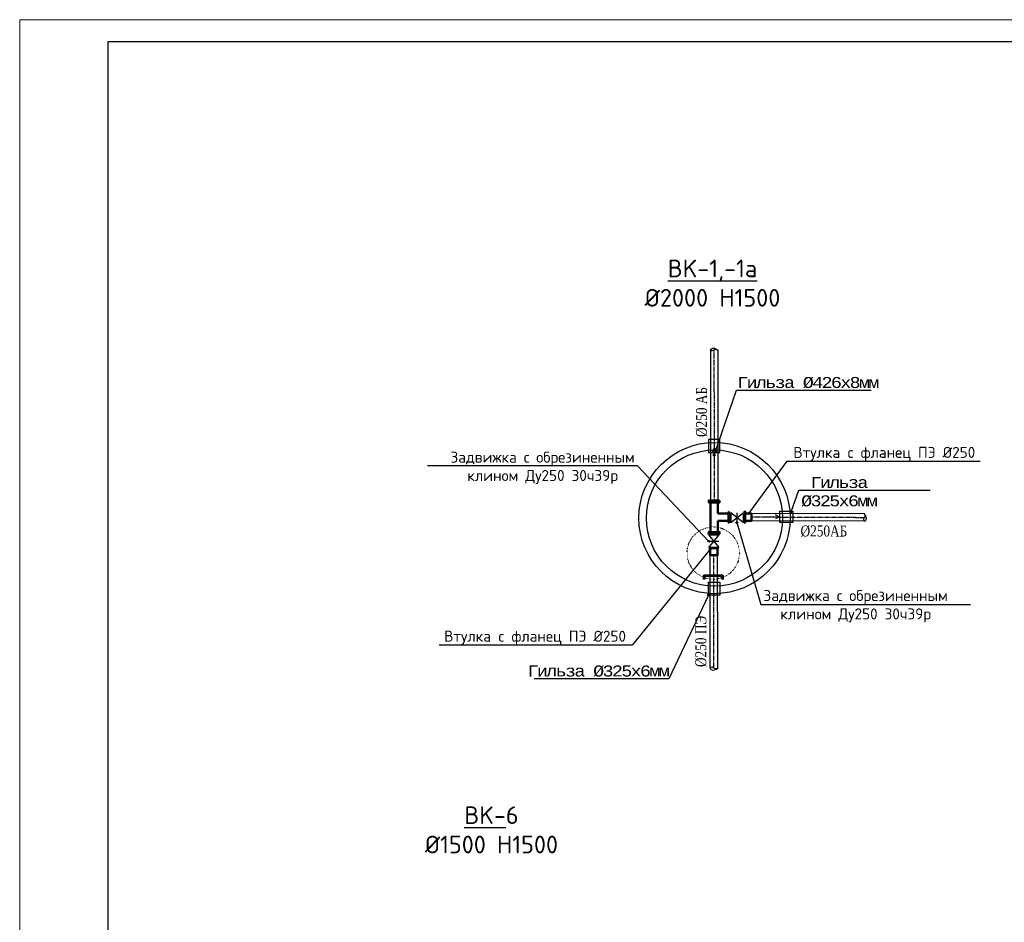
# Model space of a CAD drawing. Header units: millimetres. Extents: x 3960971 to 4113015, y -456608 to 60100.
# Tile 13 of 61: x 4002328 to 4018150, y -315914 to -301413. Entities that reach past the tile are written whole.
import ezdxf
from ezdxf import colors
from ezdxf.entities.mleader import LeaderData, LeaderLine
from ezdxf.math import Vec2, Vec3

# ---------------------------------------------------------------- set-up
doc = ezdxf.new("R2010")
doc.units = ezdxf.units.MM
doc.linetypes.add('CENTER2', pattern=[1.125, 0.75, -0.125, 0.125, -0.125])
doc.linetypes.add('Контура низ откосов  Штриховая 0.1-0.5 - - - - - - -', pattern=[0.6, 0.1, -0.5])
doc.layers.add('В1', color=160, linetype='Continuous', lineweight=25)
doc.layers.add('ЭМ', color=3, linetype='Continuous', lineweight=20)
doc.layers.add('Дарвоза', color=7, linetype='Continuous', true_color=0x0c2de9)
doc.layers.add('Усмон 2024', color=7, linetype='Continuous')
doc.layers.add('Формат', color=253, linetype='Continuous')
doc.styles.add('RomanS', font='times.ttf')
doc.styles.add('ТАНЯ', font='isocpeui.ttf', dxfattribs={"height": 300})

# ---------------------------------------------------------------- blocks, each defined once
blk = doc.blocks.new('*U161')
at = {"layer": 'ЭМ', "color": 0, "lineweight": 20, "ltscale": 0.5}
blk.add_lwpolyline([(0, 0), (594, 0), (594, 420), (0, 420)], close=True, dxfattribs=at)
at = {"layer": 'ЭМ', "color": 0, "lineweight": -2, "ltscale": 0.5}
blk.add_lwpolyline([(20, 5), (589, 5), (589, 415), (20, 415)], close=True, dxfattribs=at)
blk = doc.blocks.new('_NONE')
at = {"color": 0, "linetype": 'ByBlock'}
blk.add_circle((0, 0), 0.25, dxfattribs=at)
blk = doc.blocks.new('TBHF')
at = {"layer": 'Дарвоза', "color": 0, "lineweight": 30, "flags": 128}
for points in [[(780996.9, 4296399.63), (780996.9, 4296403.64), (780996.34, 4296402.63)], [(780996.9, 4296399.63), (780996.9, 4296403.64), (780997.46, 4296402.62)]]:
    blk.add_lwpolyline(points, dxfattribs=at)
blk = doc.blocks.new('DBFXTYNH')
at = {"layer": 'В1', "color": 250, "linetype": 'Continuous', "lineweight": 30, "true_color": 0x183024, "elevation": 20.53, "flags": 128}
for points in [[(211985.17, 4344086.45), (211985.17, 4344083.77)], [(211987.21, 4344086.45), (211987.21, 4344083.77)], [(211989.25, 4344086.45), (211989.25, 4344083.77)]]:
    blk.add_lwpolyline(points, dxfattribs=at)
at = {"layer": 'В1', "color": 250, "linetype": 'Continuous', "lineweight": 30, "true_color": 0x183024, "flags": 128}
blk.add_lwpolyline([(211985.53, 4344086.45), (211985.53, 4344083.77), (211988.9, 4344086.45), (211988.9, 4344083.77)], close=True, dxfattribs=at)

msp = doc.modelspace()

# ---------------------------------------------------------------- linework, layer by layer
at = {"layer": 'Усмон 2024', "color": 1, "lineweight": 30}
for p, q in [((4013428.468, -306719.346, 35780.874), (4013430.374, -309136.342, 37272.476)), ((4013548.737, -306719.542, 35781.397), (4013547.938, -309136.381, 35862.976))]:
    msp.add_line(p, q, dxfattribs=at)
at = {"layer": 'Усмон 2024', "color": 1, "linetype": 'CENTER2', "lineweight": 30, "ltscale": 5}
msp.add_line((4013484.058, -306724.268, 35781.397), (4013488.892, -309136.361, 35862.976), dxfattribs=at)
at = {"layer": 'Усмон 2024', "color": 5, "lineweight": 50}
for p, q in [((4013400.245, -309155.773, 35862.976), (4013576.021, -309155.773, 35862.976)), ((4013429.323, -309168.474, 35862.976), (4013429.494, -309347.351, 35862.976)), ((4013547.966, -309347.351, 35862.976), (4013547.308, -309168.756, 35862.976)), ((4013715.812, -309347.155, 35862.976), (4013715.812, -309318.189, 35862.976)), ((4013715.812, -309318.189, 35862.976), (4013728.775, -309318.189, 35862.976)), ((4013728.775, -309318.189, 35862.976), (4013728.775, -309493.965, 35862.976)), ((4013429.323, -309644.092, 35862.976), (4013429.494, -309347.351, 35862.976)), ((4013430.372, -309465.205, 35862.976), (4013429.606, -309465.205, 35862.976)), ((4013547.966, -309465.215, 35862.976), (4013547.308, -309643.81, 35862.976)), ((4013547.316, -309347.155, 35862.976), (4013715.812, -309347.155, 35862.976)), ((4013715.752, -309465, 35862.976), (4013548.859, -309465.12, 35862.976)), ((4013715.812, -309493.965, 35862.976), (4013715.752, -309465, 35862.976)), ((4013728.775, -309493.965, 35862.976), (4013715.812, -309493.965, 35862.976)), ((4013400.245, -309656.793, 35862.976), (4013576.021, -309656.793, 35862.976))]:
    msp.add_line(p, q, dxfattribs=at)
at = {"layer": 'Усмон 2024'}
for p, q in [((4013728.775, -309318.189, 35862.976), (4013728.775, -309493.965, 35862.976)), ((4013547.316, -309347.155, 35862.976), (4013715.812, -309347.155, 35862.976))]:
    msp.add_line(p, q, dxfattribs=at)
at = {"layer": 'Усмон 2024', "lineweight": 0}
msp.add_line((4013715.812, -309465, 35862.976), (4013715.752, -309465, 35862.976), dxfattribs=at)
at = {"layer": 'Усмон 2024', "color": 6, "lineweight": 30}
for p, q in [((4015903.83, -309348.914, 34653.35), (4014086.335, -309347.106, 35998.249)), ((4015904.025, -309469.184, 34652.827), (4014086.549, -309464.146, 35998.282))]:
    msp.add_line(p, q, dxfattribs=at)
at = {"layer": 'Усмон 2024', "color": 6, "linetype": 'CENTER2', "lineweight": 30, "ltscale": 5}
msp.add_line((4015899.103, -309413.593, 34653.35), (4014086.442, -309405.679, 35998.467), dxfattribs=at)
at = {"layer": 'Усмон 2024', "color": 3, "lineweight": 30}
for p, q in [((4013425.027, -311832.043, 34652.827), (4013426.458, -310017.021, 35772.933)), ((4013545.296, -311831.847, 34653.35), (4013543.912, -310016.806, 35772.645))]:
    msp.add_line(p, q, dxfattribs=at)
at = {"layer": 'Усмон 2024', "color": 3, "linetype": 'CENTER2', "lineweight": 30, "ltscale": 5}
msp.add_line((4013480.617, -311827.121, 34653.35), (4013485.191, -310016.914, 35772.645), dxfattribs=at)
at = {"layer": 'Усмон 2024', "color": 6, "lineweight": 30}
for points, elevation in [([(4013577.115, -308156.5), (4013396.833, -308156.5), (4013396.833, -308365.934), (4013577.115, -308365.934)], 35862.976), ([(4014544.901, -309489.717), (4014544.901, -309309.435), (4014754.335, -309309.435), (4014754.335, -309489.717)], 39234.079), ([(4013577.115, -310656.065), (4013396.833, -310656.065), (4013396.833, -310446.631), (4013577.115, -310446.631)], 35862.976)]:
    msp.add_lwpolyline(points, close=True, dxfattribs=dict(at, elevation=elevation))
at = {"layer": 'Усмон 2024', "color": 1, "lineweight": 50, "flags": 128}
for points, elevation in [([(4013576.213, -309136.39), (4013576.032, -309149.352), (4013400.24, -309149.294), (4013400.421, -309136.332), (4013576.213, -309136.39)], 35862.976), ([(4013576.325, -309136.39), (4013576.145, -309149.352), (4013400.353, -309149.294), (4013400.534, -309136.332), (4013576.325, -309136.39)], 35862.976), ([(4013986.901, -309494.544), (4013973.842, -309494.451), (4013973.995, -309318.676), (4013986.957, -309318.851), (4013986.901, -309494.544)], 37072.602), ([(4013397.4, -309676.739), (4013397.493, -309663.679), (4013573.269, -309663.833), (4013573.093, -309676.794), (4013397.4, -309676.739)], 35862.976)]:
    msp.add_lwpolyline(points, dxfattribs=dict(at, elevation=elevation))
at = {"layer": 'Усмон 2024', "color": 5, "lineweight": 50, "elevation": 35862.976, "flags": 128}
for points in [[(4013400.241, -309155.73), (4013400.404, -309168.643), (4013576.189, -309168.778), (4013576.025, -309155.816), (4013400.241, -309155.73)], [(4013429.323, -309168.474), (4013547.308, -309168.756)], [(4013715.812, -309347.155), (4013715.752, -309465)], [(4013400.241, -309656.835), (4013400.404, -309643.922), (4013576.189, -309643.788), (4013576.025, -309656.75), (4013400.241, -309656.835)], [(4013429.323, -309644.092), (4013547.308, -309643.81)]]:
    msp.add_lwpolyline(points, dxfattribs=at)
at = {"layer": 'Усмон 2024', "elevation": 35862.976}
msp.add_lwpolyline([(4013715.812, -309493.965), (4013728.775, -309493.965), (4013728.775, -309318.189), (4013715.812, -309318.189)], close=True, dxfattribs=at)
at = {"layer": 'Усмон 2024', "color": 0, "lineweight": 50, "flags": 128}
for points, elevation in [([(4013986.948, -309347.636), (4014086.335, -309347.452), (4014086.551, -309465.297), (4013986.882, -309465.471)], 37131.061), ([(4013543.727, -309917.419), (4013543.912, -310016.806), (4013426.067, -310017.022), (4013425.892, -309917.353)], 35772.645)]:
    msp.add_lwpolyline(points, dxfattribs=dict(at, elevation=elevation))
at = {"layer": 'Усмон 2024', "color": 4, "lineweight": 53, "elevation": 35862.976}
msp.add_lwpolyline([(4013326.284, -310405.561), (4013326.284, -310343.3), (4013620.896, -310343.3), (4013620.896, -310405.561)], dxfattribs=at)
at = {"layer": 'Усмон 2024'}
for radius in [1215.081, 1093.951]:
    msp.add_circle((4013493.497, -309419.156, 35862.976), radius, dxfattribs=at)
at = {"layer": 'Усмон 2024', "color": 3, "linetype": 'Контура низ откосов  Штриховая 0.1-0.5 - - - - - - -', "lineweight": 30}
msp.add_circle((4013472.958, -309981.719, 35862.976), 419.653, dxfattribs=at)
at = {"layer": 'Усмон 2024', "color": 1, "lineweight": 30, "ltscale": 0.5}
for points in [[(4013548.737, -306719.542, 35781.397), (4013442.645, -306698.532, 35781.397), (4013428.241, -306719.497, 35780.875), (4013458.424, -306734.33, 35781.397), (4013489.15, -306719.051, 35781.397), (4013520.375, -306711.918, 35781.397), (4013548.737, -306719.542, 35781.397)], [(4013545.296, -311831.847, 34653.35), (4013439.204, -311852.857, 34653.35), (4013424.8, -311831.892, 34652.829), (4013454.983, -311817.059, 34653.35), (4013485.709, -311832.338, 34653.35), (4013516.934, -311839.471, 34653.35), (4013545.296, -311831.847, 34653.35)]]:
    msp.add_spline(points, degree=3, dxfattribs=at)
at = {"layer": 'Усмон 2024', "color": 6, "lineweight": 30, "ltscale": 0.5}
msp.add_spline([(4015903.83, -309348.914, 34653.35), (4015924.84, -309455.006, 34653.35), (4015903.875, -309469.41, 34652.829), (4015889.041, -309439.227, 34653.35), (4015904.321, -309408.501, 34653.35), (4015911.453, -309377.277, 34653.35), (4015903.83, -309348.914, 34653.35)], degree=3, dxfattribs=at)

# ---------------------------------------------------------------- block references
at = {"layer": 'Усмон 2024', "color": 0, "lineweight": 30, "xscale": 58.92255892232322, "yscale": 58.92255892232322, "zscale": 58.92255892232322}
for p, rotation in [((-40814460.19, -253676893.43, 35675.691), 0.2693021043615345), ((-249354061.824, 44518550.172, 35675.691), 270.2693021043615)]:
    msp.add_blockref('TBHF', p, dxfattribs=dict(at, rotation=rotation))
at = {"layer": 'Усмон 2024', "lineweight": 50, "yscale": 58.92255892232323, "zscale": 58.92255892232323}
for p, xscale, rotation in [((-8217243.4, -256286566.773, 35862.976), 58.92255892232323, 0.05813765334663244), ((-251963670.647, -12540890.43, 35862.976), -58.92255892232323, 269.9418623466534)]:
    msp.add_blockref('DBFXTYNH', p, dxfattribs=dict(at, xscale=xscale, rotation=rotation))
at = {"layer": 'Формат', "color": 0, "lineweight": 25, "xscale": 70.70707070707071, "yscale": 70.70707070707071, "zscale": 70.70707070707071}
msp.add_blockref('*U161', (4002328.473, -331109.724, 38291.9), dxfattribs=at)

# ---------------------------------------------------------------- texts
at = {"layer": 'Усмон 2024', "color": 1, "lineweight": 30, "style": 'RomanS', "width": 0.8}
for s, p in [('%%C250 АБ', (4013372.338, -308117.838, 35862.976)), ('%%C250 ПЭ', (4013360.868, -311813.434, 35862.976))]:
    msp.add_text(s, height=176.7677, rotation=89.8537909, dxfattribs=at).set_placement(p)
at = {"layer": 'Усмон 2024', "color": 6, "lineweight": 30, "style": 'RomanS', "width": 0.8}
msp.add_text('%%C250АБ', height=176.7677, rotation=359.8537909, dxfattribs=at).set_placement((4014875.826, -309714.167, 35862.976))

# ---------------------------------------------------------------- leaders
at = {"linetype": 'ByBlock', "ltscale": 0.2}
ml = msp.add_multileader_mtext('Standard', dxfattribs=at)
ml.set_content('{\\fISOCTEUR|b0|i0|c204|p49;\\T0.75;Гильза %%C426х8мм}', color=256, style='ТАНЯ')
ml.set_leader_properties(color=256)
ml.set_arrow_properties(name='NONE')
ml.build(insert=Vec2(0, 0))
ml.multileader.update_dxf_attribs({"text_left_attachment_type": 6, "text_right_attachment_type": 6, "dogleg_length": 0.36, "arrow_head_size": 58.923})
ctx = ml.context
ctx.base_point, ctx.char_height, ctx.arrow_head_size, ctx.landing_gap_size, ctx.plane_origin, ctx.plane_x_axis, ctx.plane_y_axis = Vec3(4013941.15, -307365.421, 39140.623), 176.76768, 58.923, 1.178, Vec3(4005886.433, -316760.358, 39140.623), Vec3(0.999999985, 0.000175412), Vec3(-0.000175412, 0.999999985)
ctx.left_attachment, ctx.right_attachment, ctx.text_align_type = 6, 6, 1
notes = []
notes.append((ctx, [(1, (1, 1, 0), (4013848.159, -307365.438, 39140.623), (0.999999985, 0.000175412), 92.991, [(0, [(4013487.859, -308408.014, 39140.623)], 0, [])])]))
ctx.mtext.insert, ctx.mtext.text_direction, ctx.mtext.rotation, ctx.mtext.alignment, ctx.mtext.flow_direction = Vec3(4014987.43, -307153.117, 39140.623), Vec3(0.999999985, 0.000175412), 0.000175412, 2, 5
ml = msp.add_multileader_mtext('Standard', dxfattribs=at)
ml.set_content('{\\fISOCPEUR|b0|i0|c204|p34;Задвижка с обрезиненным \\Pклином Ду250 30ч39р}', color=256, style='ТАНЯ')
ml.set_leader_properties(color=256)
ml.set_arrow_properties(name='NONE')
ml.build(insert=Vec2(0, 0))
ml.multileader.update_dxf_attribs({"text_left_attachment_type": 6, "text_right_attachment_type": 6, "dogleg_length": 0.36, "arrow_head_size": 58.923})
ctx = ml.context
ctx.base_point, ctx.char_height, ctx.arrow_head_size, ctx.landing_gap_size, ctx.plane_origin = Vec3(4009298.281, -308582.255, 37049.481), 176.76768, 58.923, 1.178, Vec3(4008048.967, -303208.564, 37049.481)
ctx.left_attachment, ctx.right_attachment, ctx.text_align_type = 6, 6, 1
notes.append((ctx, [(0, (1, 1, 0), (4012257.265, -308582.255, 37049.481), (-1, 0), 92.991, [(0, [(4013404.128, -309793.257, 37049.481)], 0, [])])]))
ctx.mtext.insert, ctx.mtext.alignment, ctx.mtext.flow_direction = Vec3(4010731.277, -308352.457, 37049.481), 2, 5
ml = msp.add_multileader_mtext('Standard', dxfattribs=at)
ml.set_content('{\\fISOCPEUR|b0|i0|c204|p34;Втулка c фланец ПЭ %%C250}', color=256, style='ТАНЯ')
ml.set_leader_properties(color=256)
ml.set_arrow_properties(name='NONE')
ml.build(insert=Vec2(0, 0))
ml.multileader.update_dxf_attribs({"text_left_attachment_type": 6, "text_right_attachment_type": 6, "dogleg_length": 0.36, "arrow_head_size": 58.923})
ctx = ml.context
ctx.base_point, ctx.char_height, ctx.arrow_head_size, ctx.landing_gap_size, ctx.plane_origin = Vec3(4014753.864, -308505.686, 35921.435), 176.76768, 58.923, 1.178, Vec3(4014233.029, -317712.971, 35921.435)
ctx.left_attachment, ctx.right_attachment, ctx.text_align_type = 6, 6, 1
notes.append((ctx, [(1, (1, 1, 0), (4014660.873, -308505.686, 35921.435), (1, 0), 92.991, [(0, [(4014047.768, -309347.286, 35921.435)], 0, [])])]))
ctx.mtext.insert, ctx.mtext.alignment, ctx.mtext.flow_direction = Vec3(4016222.214, -308275.888, 35921.435), 2, 5
ml = msp.add_multileader_mtext('Standard', dxfattribs=at)
ml.set_content('{\\fISOCTEUR|b0|i0|c204|p49;\\T0.75;Гильза %%C325х6мм}', color=256, style='ТАНЯ')
ml.set_leader_properties(color=256)
ml.set_arrow_properties(name='NONE')
ml.build(insert=Vec2(0, 0))
ml.multileader.update_dxf_attribs({"text_left_attachment_type": 6, "text_right_attachment_type": 6, "dogleg_length": 0.36, "arrow_head_size": 58.923})
ctx = ml.context
ctx.base_point, ctx.char_height, ctx.arrow_head_size, ctx.landing_gap_size, ctx.plane_origin, ctx.plane_x_axis, ctx.plane_y_axis = Vec3(4014943.292, -308971.504, 35862.976), 176.76768, 58.923, 1.178, Vec3(4003953.556, -299383.791, 35862.976), Vec3(0.999999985, -0.000175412), Vec3(0.000175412, 0.999999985)
ctx.left_attachment, ctx.right_attachment, ctx.text_align_type = 6, 6, 1
notes.append((ctx, [(1, (1, 1, 0), (4014850.301, -308971.488, 35862.976), (0.999999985, -0.000175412), 92.991, [(0, [(4014728.048, -309317.095, 35862.976)], 0, [])])]))
ctx.mtext.insert, ctx.mtext.text_direction, ctx.mtext.rotation, ctx.mtext.width, ctx.mtext.alignment, ctx.mtext.flow_direction = Vec3(4015488.068, -308759.478, 35862.976), Vec3(0.999999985, -0.000175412), 6.283009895, 1991.98394, 2, 5
ml = msp.add_multileader_mtext('Standard', dxfattribs=at)
ml.set_content('{\\fISOCPEUR|b0|i0|c204|p34;Задвижка с обрезиненным \\Pклином Ду250 30ч39р}', color=256, style='ТАНЯ')
ml.set_leader_properties(color=256)
ml.set_arrow_properties(name='NONE')
ml.build(insert=Vec2(0, 0))
ml.multileader.update_dxf_attribs({"text_left_attachment_type": 6, "text_right_attachment_type": 6, "dogleg_length": 0.36, "arrow_head_size": 58.923})
ctx = ml.context
ctx.base_point, ctx.char_height, ctx.arrow_head_size, ctx.landing_gap_size, ctx.plane_origin = Vec3(4014328.448, -310805.456, 35921.435), 176.76768, 58.923, 1.178, Vec3(4018771.392, -303696.311, 35921.435)
ctx.left_attachment, ctx.right_attachment, ctx.text_align_type = 6, 6, 1
notes.append((ctx, [(0, (1, 1, 0), (4014235.458, -310805.456, 35921.435), (1, 0), 92.991, [(0, [(4013853.773, -309491.997, 35921.435)], 0, [])])]))
ctx.mtext.insert, ctx.mtext.alignment, ctx.mtext.flow_direction = Vec3(4015761.445, -310575.658, 35921.435), 2, 5
ml = msp.add_multileader_mtext('Standard', dxfattribs=at)
ml.set_content('{\\fISOCPEUR|b0|i0|c204|p34;Втулка c фланец ПЭ %%C250}', color=256, style='ТАНЯ')
ml.set_leader_properties(color=256)
ml.set_arrow_properties(name='NONE')
ml.build(insert=Vec2(0, 0))
ml.multileader.update_dxf_attribs({"text_left_attachment_type": 6, "text_right_attachment_type": 6, "dogleg_length": 0.36, "arrow_head_size": 58.923})
ctx = ml.context
ctx.base_point, ctx.char_height, ctx.arrow_head_size, ctx.landing_gap_size, ctx.plane_origin = Vec3(4009141.935, -311459.248, 35802.016), 176.76768, 58.923, 1.178, Vec3(4007965.952, -320168.327, 35802.016)
ctx.left_attachment, ctx.right_attachment, ctx.text_align_type = 6, 6, 1
notes.append((ctx, [(0, (1, 1, 0), (4012171.626, -311459.248, 35802.016), (-1, 0), 92.991, [(0, [(4013426.094, -309919.686, 35802.016)], 0, [])])]))
ctx.mtext.insert, ctx.mtext.alignment, ctx.mtext.flow_direction = Vec3(4010610.286, -311229.45, 35802.016), 2, 5
ml = msp.add_multileader_mtext('Standard', dxfattribs=at)
ml.set_content('{\\fISOCTEUR|b0|i0|c204|p49;\\T0.75;Гильза %%C325х6мм}', color=256, style='ТАНЯ')
ml.set_leader_properties(color=256)
ml.set_arrow_properties(name='NONE')
ml.build(insert=Vec2(0, 0))
ml.multileader.update_dxf_attribs({"text_left_attachment_type": 6, "text_right_attachment_type": 6, "dogleg_length": 0.36, "arrow_head_size": 58.923})
ctx = ml.context
ctx.base_point, ctx.char_height, ctx.arrow_head_size, ctx.landing_gap_size, ctx.plane_origin, ctx.plane_x_axis, ctx.plane_y_axis = Vec3(4010572.515, -312000.106, 39140.623), 176.76768, 58.923, 1.178, Vec3(4002809.466, -320579.296, 39140.623), Vec3(0.999999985, 0.000175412), Vec3(-0.000175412, 0.999999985)
ctx.left_attachment, ctx.right_attachment, ctx.text_align_type = 6, 6, 1
notes.append((ctx, [(0, (1, 1, 0), (4012758.14, -311999.723, 39140.623), (-0.999999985, -0.000175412), 92.991, [(0, [(4013396.833, -310656.065, 39140.623)], 0, [])])]))
ctx.mtext.insert, ctx.mtext.text_direction, ctx.mtext.rotation, ctx.mtext.alignment, ctx.mtext.flow_direction = Vec3(4011618.795, -311787.801, 39140.623), Vec3(0.999999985, 0.000175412), 0.000175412, 2, 5
for ctx, leaders in notes:
    for number, flags, end, landing, length, lines in leaders:
        leader = LeaderData()
        leader.index, (leader.has_last_leader_line, leader.has_dogleg_vector, leader.attachment_direction) = number, flags
        leader.last_leader_point, leader.dogleg_vector, leader.dogleg_length = Vec3(end), Vec3(landing), length
        for number, points, colour, breaks in lines:
            line = LeaderLine()
            line.index, line.vertices, line.color, line.breaks = number, Vec3.list(points), colors.encode_raw_color(colour), breaks
            leader.lines.append(line)
        ctx.leaders.append(leader)

# ---------------------------------------------------------------- next in the draw order: texts
at = {"layer": 'Усмон 2024', "color": 3, "lineweight": -3, "ltscale": 0.5, "char_height": 282.82828, "width": 2983.92535, "attachment_point": 2, "style": 'ТАНЯ', "bg_fill": 2}
for s, insert in [('{\\fISOCPEUR|b0|i0|c204|p34;\\L\\C5;BK-1,-1а \\l\\P%%C2000 H1500}', (4013461.378, -305267.842, 35862.976)), ('{\\fISOCPEUR|b0|i0|c204|p34;\\L\\C5;BK-\\l6\\P%%C1500 H1500}', (4009909.487, -314051.249, 2314.551))]:
    msp.add_mtext(s, dxfattribs=dict(at, insert=insert))

doc.saveas('drawing.dxf')
